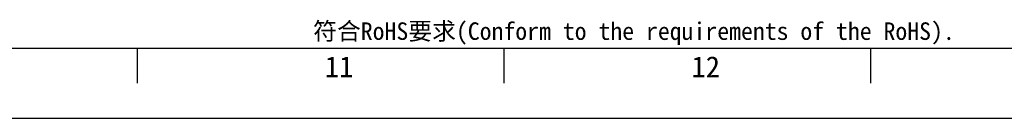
# Model space of a CAD drawing. Header units: millimetres. Extents: x 0 to 2731, y -3524 to -2222.
# Tile 52 of 221: x 1527 to 1668, y -3524 to -3510. Entities that reach past the tile are written whole.
import ezdxf

# ---------------------------------------------------------------- set-up
doc = ezdxf.new("R2010")
doc.units = ezdxf.units.MM
doc.header["$LTSCALE"] = 46.255
doc.layers.get('0').update_dxf_attribs({"linetype": 'CONTINUOUS'})
doc.styles.get("Standard").update_dxf_attribs({"font": 'simfang.ttf'})
doc.styles.add('TEXTSTYLE_4', font='simfang.ttf')

msp = doc.modelspace()

# ---------------------------------------------------------------- linework, layer by layer
at = {"color": 7}
for p, q in [((1043.678, -3513.984), (1849.678, -3513.984)), ((1544.178, -3518.984), (1544.178, -3513.984)), ((1596.678, -3518.984), (1596.678, -3513.984)), ((1649.178, -3518.984), (1649.178, -3513.984)), ((1018.678, -3523.984), (1859.678, -3523.984))]:
    msp.add_line(p, q, dxfattribs=at)

# ---------------------------------------------------------------- texts
at = {"color": 3}
msp.add_text('符合RoHS要求(Conform to the requirements of the RoHS).', height=2.5, dxfattribs=at).set_placement((1569.322, -3512.797))
at = {"color": 3, "style": 'TEXTSTYLE_4'}
for s, p in [('11', (1570.997, -3518.137)), ('12', (1623.497, -3518.137))]:
    msp.add_text(s, height=3, dxfattribs=at).set_placement(p)

doc.saveas('drawing.dxf')
